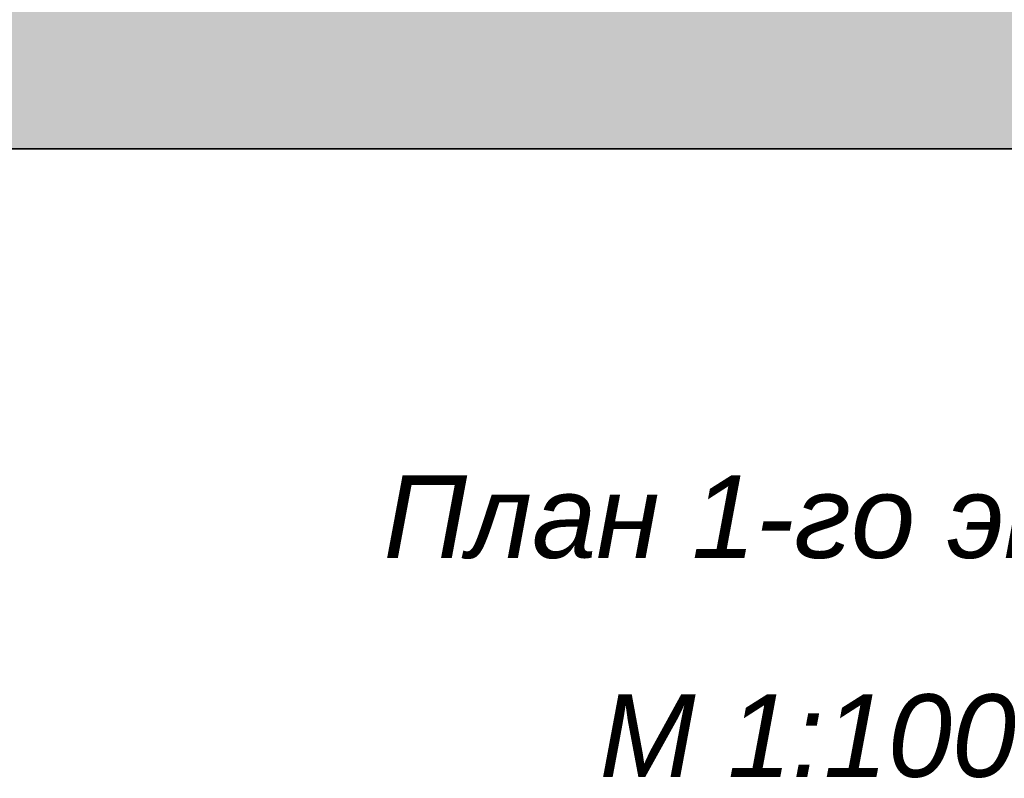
# Model space of a CAD drawing. Header units: millimetres. Extents: x 84778 to 227326, y -44398 to 146312.
# Tile 11 of 67: x 150950 to 156916, y -2684 to 1913. Entities that reach past the tile are written whole.
import ezdxf

# ---------------------------------------------------------------- set-up
doc = ezdxf.new("R2010")
doc.units = ezdxf.units.MM
doc.header["$LTSCALE"] = 10
doc.layers.add('Основная', color=7, linetype='Continuous', lineweight=30)
doc.layers.add('Тонкая', color=7, linetype='Continuous', lineweight=25)
doc.layers.add('Текст', color=7, linetype='Continuous')
doc.styles.add('STIL 888', font='ARIALI.TTF')

msp = doc.modelspace()

# ---------------------------------------------------------------- hatches: boundary and pattern name
at = {"layer": 'Основная', "ltscale": 1000}
h = msp.add_hatch(color=254, dxfattribs=at)
h.paths.add_polyline_path([(150164.3, 2031.3), (148644.4, 2031.3), (148644.4, 1881.3), (148344.4, 1881.3), (148344.4, 1731.3), (148044.4, 1731.3), (148044.4, 1581.3), (147744.4, 1581.3), (147744.4, 1431.3), (147444.4, 1431.3), (147444.4, 1281.3), (147144.4, 1281.3), (147144.4, 1131.3), (150164.3, 1131.3)])
h.paths.add_polyline_path([(161244.4, 2981.3), (161524.4, 2981.3), (161524.4, 3431.3), (157644.4, 3431.3), (157644.4, 2031.3), (150164.5, 2031.3), (150164.3, 1131.3), (157644.4, 1131.3)])

# ---------------------------------------------------------------- linework, layer by layer
msp.add_lwpolyline([(146731.8, 1131.3), (157644.4, 1131.3), (161244.4, 2981.3), (163840.3, 2981.3)], dxfattribs=at)
at = {"layer": 'Тонкая', "ltscale": 1000}
msp.add_lwpolyline([(150164.3, 1131.3), (150164.5, 2031.3), (157644.4, 2031.3), (157644.4, 3431.3), (161524.4, 3431.3), (161524.4, 2981.3), (161244.4, 2981.3), (157644.4, 1131.3), (150164.3, 1131.3)], dxfattribs=at)
at = {"layer": 'Тонкая', "linetype": 'ByBlock', "ltscale": 1000}
msp.add_lwpolyline([(146731.8, 1131.3), (157644.4, 1131.3)], dxfattribs=at)

# ---------------------------------------------------------------- texts
at = {"layer": 'Текст', "ltscale": 50, "style": 'STIL 888'}
for s, p in [('План 1-го этажа', (153155.1, -1348.7)), ('М 1:100', (154463.8, -2675.2))]:
    msp.add_text(s, height=500, dxfattribs=at).set_placement(p)

doc.saveas('drawing.dxf')
